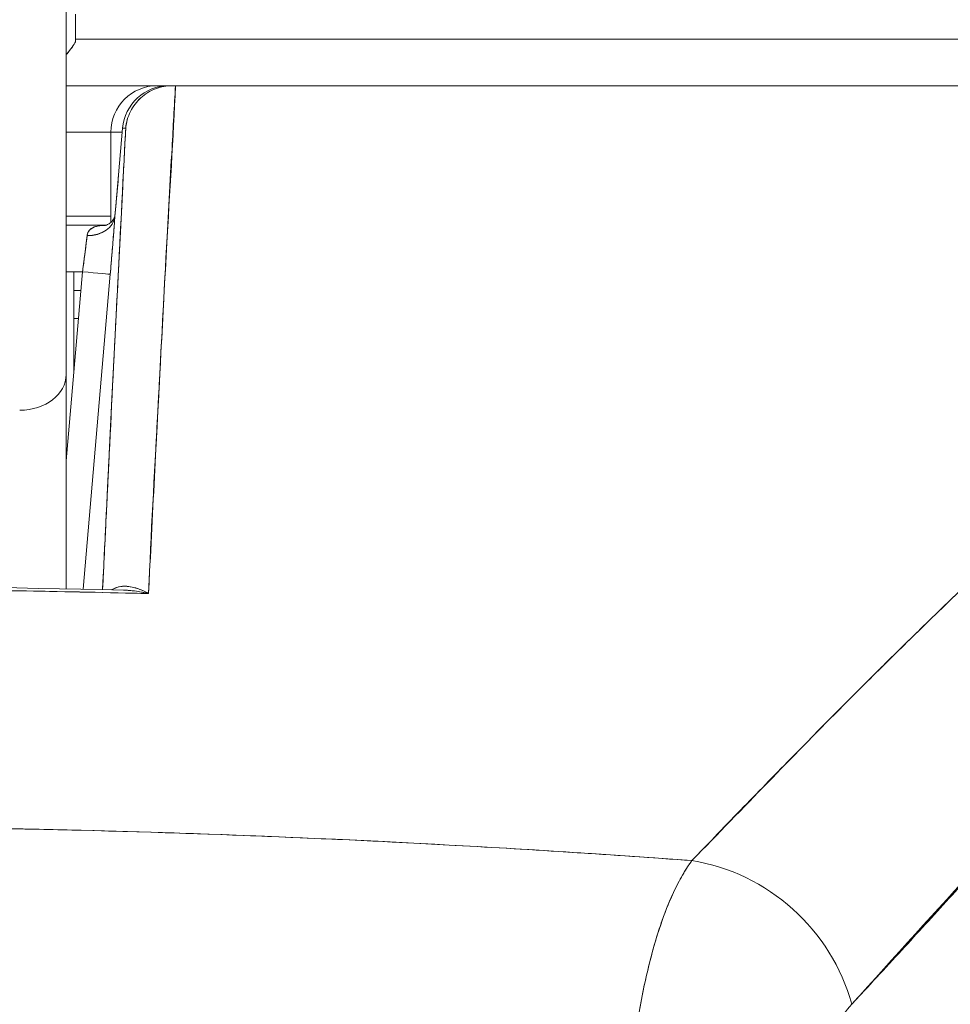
# Model space of a CAD drawing. Header units: inches. Extents: x 10 to 331, y 10 to 212.
# Tile 20 of 145: x 58.854 to 59.248, y 51.037 to 51.454. Entities that reach past the tile are written whole.
import ezdxf

# ---------------------------------------------------------------- set-up
doc = ezdxf.new("R2010")
doc.units = ezdxf.units.IN
doc.header["$LTSCALE"] = 20
doc.header["$MEASUREMENT"] = 0
doc.layers.add('Visible (ANSI)', color=7, linetype='Continuous', lineweight=5)

msp = doc.modelspace()

# ---------------------------------------------------------------- linework, layer by layer
at = {"layer": 'Visible (ANSI)'}
for p, q in [((58.87385, 51.30345), (58.87385, 51.47331)), ((58.87778, 51.44533), (58.87778, 51.44533)), ((58.87778, 51.44533), (58.87778, 51.44463)), ((58.91241, 51.42565), (58.87385, 51.42565)), ((58.9173, 51.42565), (58.91241, 51.42565)), ((58.9173, 51.42565), (58.91845, 51.42565)), ((58.91869, 51.42565), (58.9173, 51.42565)), ((58.91869, 51.42565), (58.92005, 51.42565)), ((58.92007, 51.42565), (59.58626, 51.42565)), ((58.89273, 51.40596), (58.87385, 51.40596)), ((58.89754, 51.40596), (58.89273, 51.40596)), ((58.89273, 51.40596), (58.89273, 51.36782)), ((58.896, 51.38797), (58.89769, 51.40765)), ((58.89769, 51.40765), (58.896, 51.38797)), ((58.896, 51.38796), (58.89769, 51.40765)), ((58.89769, 51.40765), (58.89903, 51.40765)), ((58.89903, 51.40765), (58.89769, 51.40765)), ((58.91911, 51.40596), (58.91897, 51.40596)), ((58.91911, 51.40596), (58.91897, 51.40596)), ((58.91799, 51.38628), (58.91788, 51.38628)), ((58.91788, 51.38628), (58.91799, 51.38628)), ((58.89273, 51.37053), (58.87385, 51.37053)), ((58.89061, 51.36659), (58.87385, 51.36659)), ((58.87385, 51.36659), (58.89061, 51.36659)), ((58.88227, 51.35872), (58.88227, 51.35872)), ((58.91638, 51.35872), (58.91638, 51.35872)), ((58.88073, 51.34691), (58.87385, 51.34691)), ((58.87385, 51.267), (58.88073, 51.34691)), ((58.87712, 51.30497), (58.87712, 51.34691)), ((58.881, 51.21267), (58.89248, 51.34589)), ((58.89248, 51.34589), (58.881, 51.21267)), ((58.87712, 51.33903), (58.88005, 51.33903)), ((58.89189, 51.33903), (58.89189, 51.33903)), ((58.87904, 51.32722), (58.87712, 51.32722)), ((58.89087, 51.32722), (58.89087, 51.32722)), ((58.87385, 51.21282), (58.87385, 51.30345)), ((58.87385, 51.30345), (58.87385, 51.21282)), ((58.88748, 51.28785), (58.88748, 51.28785)), ((58.88579, 51.26817), (58.88578, 51.26817)), ((58.95175, 51.10841), (58.95175, 51.10841)), ((58.95175, 51.10841), (58.95175, 51.10841)), ((58.96528, 51.10787), (58.96528, 51.10787)), ((58.96528, 51.10787), (58.96528, 51.10787)), ((58.97803, 51.10733), (58.97803, 51.10732)), ((58.97803, 51.10732), (58.97803, 51.10733)), ((59.03062, 51.10476), (59.03062, 51.10476)), ((59.03062, 51.10476), (59.03062, 51.10476)), ((59.03065, 51.10476), (59.03065, 51.10475)), ((59.03065, 51.10475), (59.03065, 51.10476)), ((59.04083, 51.1042), (59.04083, 51.1042))]:
    msp.add_line(p, q, dxfattribs=at)
msp.add_arc((58.91241, 51.40596), 0.01969, 90, 180, dxfattribs=at)
for centre, major_axis, ratio, start_param, end_param in [((58.91388, 51.45714), (0, -0.01181), 0.000027, 6.282464, 6.283185), ((58.9173, 51.40596), (0.00169, 0.01961), 0.999905, 0.085937, 1.570796), ((58.9173, 51.40596), (0, 0.01969), 0.999903, 0, 1.484859), ((58.91241, 51.40596), (0, 0.01969), 0.241189, 6.081845, 6.283185), ((58.91241, 51.40596), (0, 0.01969), 0.241189, 6.081845, 6.283185), ((58.9173, 51.40596), (0, 0.01969), 0.200181, 0, 0.013526), ((58.91935, 51.42565), (0.00655, 0), 0.000551, 4.61158, 4.823128), ((58.91561, 51.38628), (-0.01961, 0.00169), 0.017298, 6.269296, 6.283182), ((58.91561, 51.38628), (-0.01961, 0.00169), 0.017392, 6.269317, 6.283203), ((58.88267, 51.37143), (0.01178, -0.00081), 0.777989, 4.766775, 6.260859), ((58.88267, 51.37144), (0.01178, -0.00081), 0.778035, 4.766804, 6.258505), ((58.88027, 51.34688), (0.00272, 0.01971), 0.022607, 4.716661, 5.608353), ((58.88072, 51.34691), (0.01177, -0.00101), 0.000109, 0.013863, 1.569527), ((58.88072, 51.34691), (0.01177, -0.00101), 0.000109, 0.013866, 1.569527), ((58.85416, 51.30345), (0.01969, 0), 0.765674, 4.712389, 6.283185), ((58.85416, 51.30345), (0.01969, 0), 0.765674, 4.712389, 6.283185), ((58.97052, 51.10758), (-0.01968, 0.00007), 0.939169, 6.239618, 6.239818), ((59.13299, 51.02343), (0.05766, -0.05362), 0.918772, 0.973869, 2.204782), ((59.13299, 51.02343), (-0.05766, 0.05362), 0.918775, 4.115457, 5.346373)]:
    msp.add_ellipse(centre, major_axis=major_axis, ratio=ratio, start_param=start_param, end_param=end_param, dxfattribs=at)
for points, knots in [([(58.87385, 51.30345), (58.87385, 51.31324), (58.87385, 51.32379), (58.87385, 51.33518), (58.87385, 51.34658), (58.87385, 51.35882), (58.87385, 51.37166), (58.87385, 51.38451), (58.87385, 51.39796), (58.87385, 51.41191), (58.87385, 51.42586), (58.87385, 51.44031), (58.87385, 51.45494), (58.87385, 51.46103), (58.87385, 51.46715), (58.87385, 51.47331)], [0, 0, 0, 0, 0.2, 0.2, 0.2, 0.4, 0.4, 0.4, 0.6, 0.6, 0.6, 0.8, 0.8, 0.8, 0.8833333, 0.8833333, 0.8833333, 0.8833333]), ([(58.87778, 51.45594), (58.87778, 51.45396), (58.87778, 51.45224), (58.87778, 51.45064), (58.87778, 51.44905), (58.87778, 51.44758), (58.87778, 51.44665), (58.87778, 51.44572), (58.87778, 51.44533), (58.87778, 51.44533)], [0, 0, 0, 0, 0.333333, 0.333333, 0.333333, 0.666667, 0.666667, 0.666667, 1, 1, 1, 1]), ([(58.87778, 51.44533), (58.87778, 51.44533), (58.87778, 51.44581), (58.87778, 51.44673), (58.87778, 51.44764), (58.87778, 51.44895), (58.87778, 51.45057), (58.87778, 51.45218), (58.87778, 51.45411), (58.87778, 51.45594)], [0, 0, 0, 0, 0.333333, 0.333333, 0.333333, 0.666667, 0.666667, 0.666667, 1, 1, 1, 1]), ([(58.87778, 51.44463), (58.87776, 51.44418), (58.87744, 51.44352), (58.87682, 51.4426), (58.8762, 51.44169), (58.87527, 51.44051), (58.87417, 51.43914), (58.87407, 51.43901), (58.87396, 51.43887), (58.87385, 51.43874)], [0, 0, 0, 0, 0.25, 0.25, 0.25, 0.5, 0.5, 0.5, 0.5242326, 0.5242326, 0.5242326, 0.5242326]), ([(58.87385, 51.43874), (58.87396, 51.43888), (58.87408, 51.43902), (58.87419, 51.43916), (58.87529, 51.44053), (58.87621, 51.4417), (58.87683, 51.44262), (58.87745, 51.44354), (58.87778, 51.4442), (58.87778, 51.44463)], [0.4744821, 0.4744821, 0.4744821, 0.4744821, 0.5, 0.5, 0.5, 0.75, 0.75, 0.75, 1, 1, 1, 1]), ([(58.87778, 51.44533), (58.92116, 51.44533), (58.96252, 51.44533), (59.00061, 51.44533), (59.0387, 51.44533), (59.07352, 51.44533), (59.10885, 51.44533), (59.14418, 51.44533), (59.18002, 51.44533), (59.21705, 51.44533), (59.25408, 51.44533), (59.29231, 51.44533), (59.3269, 51.44533), (59.36149, 51.44533), (59.39245, 51.44533), (59.42081, 51.44533), (59.44918, 51.44533), (59.47495, 51.44533), (59.49747, 51.44533), (59.51999, 51.44533), (59.53926, 51.44533), (59.5549, 51.44533), (59.57053, 51.44533), (59.58254, 51.44533), (59.59067, 51.44533), (59.59879, 51.44533), (59.60303, 51.44533), (59.60347, 51.44533)], [0, 0, 0, 0, 0.111111, 0.111111, 0.111111, 0.222222, 0.222222, 0.222222, 0.333333, 0.333333, 0.333333, 0.444444, 0.444444, 0.444444, 0.555556, 0.555556, 0.555556, 0.666667, 0.666667, 0.666667, 0.777778, 0.777778, 0.777778, 0.888889, 0.888889, 0.888889, 1, 1, 1, 1]), ([(59.60347, 51.44533), (59.60339, 51.44533), (59.6031, 51.44533), (59.6026, 51.44533), (59.60208, 51.44533), (59.60133, 51.44533), (59.60035, 51.44533), (59.5994, 51.44533), (59.59822, 51.44533), (59.59683, 51.44533), (59.59547, 51.44533), (59.59391, 51.44533), (59.59214, 51.44533), (59.59039, 51.44533), (59.58845, 51.44533), (59.58631, 51.44533), (59.58418, 51.44533), (59.58186, 51.44533), (59.57934, 51.44533), (59.57664, 51.44533), (59.57372, 51.44533), (59.57057, 51.44533), (59.56708, 51.44533), (59.56333, 51.44533), (59.5593, 51.44533), (59.55574, 51.44533), (59.55197, 51.44533), (59.54799, 51.44533), (59.54729, 51.44533), (59.54658, 51.44533), (59.54586, 51.44533), (59.54094, 51.44533), (59.53571, 51.44533), (59.53018, 51.44533), (59.52451, 51.44533), (59.51852, 51.44533), (59.51223, 51.44533), (59.50579, 51.44533), (59.49904, 51.44533), (59.49197, 51.44533), (59.48477, 51.44533), (59.47725, 51.44533), (59.46942, 51.44533), (59.46149, 51.44533), (59.45323, 51.44533), (59.44466, 51.44533), (59.43659, 51.44533), (59.42824, 51.44533), (59.41962, 51.44533), (59.41192, 51.44533), (59.40402, 51.44533), (59.3959, 51.44533), (59.39485, 51.44533), (59.39379, 51.44533), (59.39273, 51.44533), (59.38633, 51.44533), (59.3798, 51.44533), (59.37316, 51.44533), (59.36584, 51.44533), (59.35838, 51.44533), (59.35078, 51.44533), (59.34331, 51.44533), (59.33572, 51.44533), (59.32799, 51.44533), (59.32022, 51.44533), (59.31233, 51.44533), (59.30432, 51.44533), (59.29743, 51.44533), (59.29046, 51.44533), (59.28342, 51.44533), (59.28213, 51.44533), (59.28084, 51.44533), (59.27954, 51.44533), (59.27093, 51.44533), (59.26222, 51.44533), (59.25339, 51.44533), (59.24437, 51.44533), (59.23523, 51.44533), (59.22597, 51.44533), (59.21758, 51.44533), (59.20908, 51.44533), (59.20049, 51.44533), (59.19287, 51.44533), (59.18517, 51.44533), (59.1774, 51.44533), (59.17127, 51.44533), (59.16509, 51.44533), (59.15887, 51.44533), (59.15811, 51.44533), (59.15734, 51.44533), (59.15657, 51.44533), (59.15038, 51.44533), (59.14416, 51.44533), (59.13789, 51.44533), (59.13235, 51.44533), (59.12678, 51.44533), (59.12119, 51.44533), (59.11617, 51.44533), (59.11113, 51.44533), (59.10607, 51.44533), (59.10136, 51.44533), (59.09663, 51.44533), (59.09188, 51.44533), (59.08726, 51.44533), (59.08262, 51.44533), (59.07796, 51.44533), (59.07323, 51.44533), (59.06848, 51.44533), (59.06371, 51.44533), (59.0587, 51.44533), (59.05367, 51.44533), (59.04863, 51.44533), (59.04321, 51.44533), (59.03777, 51.44533), (59.03232, 51.44533), (59.02687, 51.44533), (59.0214, 51.44533), (59.01591, 51.44533), (59.01103, 51.44533), (59.00614, 51.44533), (59.00123, 51.44533), (58.99674, 51.44533), (58.99225, 51.44533), (58.98774, 51.44533), (58.98359, 51.44533), (58.97943, 51.44533), (58.97526, 51.44533), (58.97144, 51.44533), (58.96761, 51.44533), (58.96378, 51.44533), (58.96026, 51.44533), (58.95673, 51.44533), (58.95319, 51.44533), (58.94993, 51.44533), (58.94667, 51.44533), (58.9434, 51.44533), (58.94038, 51.44533), (58.93735, 51.44533), (58.93432, 51.44533), (58.9315, 51.44533), (58.92867, 51.44533), (58.92585, 51.44533), (58.9232, 51.44533), (58.92055, 51.44533), (58.9179, 51.44533), (58.9154, 51.44533), (58.91289, 51.44533), (58.91039, 51.44533), (58.90801, 51.44533), (58.90563, 51.44533), (58.90325, 51.44533), (58.90279, 51.44533), (58.90233, 51.44533), (58.90187, 51.44533), (58.90009, 51.44533), (58.8983, 51.44533), (58.89651, 51.44533), (58.89441, 51.44533), (58.89231, 51.44533), (58.8902, 51.44533), (58.88826, 51.44533), (58.88632, 51.44533), (58.88437, 51.44533), (58.8826, 51.44533), (58.88084, 51.44533), (58.87907, 51.44533), (58.87864, 51.44533), (58.87821, 51.44533), (58.87778, 51.44533)], [0, 0, 0, 0, 0.02671, 0.02671, 0.02671, 0.055012, 0.055012, 0.055012, 0.082678, 0.082678, 0.082678, 0.109693, 0.109693, 0.109693, 0.136225, 0.136225, 0.136225, 0.162579, 0.162579, 0.162579, 0.190891, 0.190891, 0.190891, 0.222246, 0.222246, 0.222246, 0.25, 0.25, 0.25, 0.254926, 0.254926, 0.254926, 0.288647, 0.288647, 0.288647, 0.323265, 0.323265, 0.323265, 0.358639, 0.358639, 0.358639, 0.39463, 0.39463, 0.39463, 0.431063, 0.431063, 0.431063, 0.465388, 0.465388, 0.465388, 0.496022, 0.496022, 0.496022, 0.5, 0.5, 0.5, 0.524005, 0.524005, 0.524005, 0.550441, 0.550441, 0.550441, 0.576407, 0.576407, 0.576407, 0.602532, 0.602532, 0.602532, 0.625, 0.625, 0.625, 0.629124, 0.629124, 0.629124, 0.65647, 0.65647, 0.65647, 0.684425, 0.684425, 0.684425, 0.709779, 0.709779, 0.709779, 0.732265, 0.732265, 0.732265, 0.75, 0.75, 0.75, 0.75219, 0.75219, 0.75219, 0.769805, 0.769805, 0.769805, 0.785374, 0.785374, 0.785374, 0.799333, 0.799333, 0.799333, 0.812307, 0.812307, 0.812307, 0.824938, 0.824938, 0.824938, 0.837775, 0.837775, 0.837775, 0.851247, 0.851247, 0.851247, 0.865715, 0.865715, 0.865715, 0.880184, 0.880184, 0.880184, 0.893062, 0.893062, 0.893062, 0.904853, 0.904853, 0.904853, 0.915727, 0.915727, 0.915727, 0.925708, 0.925708, 0.925708, 0.934894, 0.934894, 0.934894, 0.943373, 0.943373, 0.943373, 0.951232, 0.951232, 0.951232, 0.958552, 0.958552, 0.958552, 0.965414, 0.965414, 0.965414, 0.971897, 0.971897, 0.971897, 0.978051, 0.978051, 0.978051, 0.97924, 0.97924, 0.97924, 0.983862, 0.983862, 0.983862, 0.989299, 0.989299, 0.989299, 0.994323, 0.994323, 0.994323, 0.998892, 0.998892, 0.998892, 1, 1, 1, 1]), ([(58.87778, 51.44533), (58.87779, 51.44533), (58.87779, 51.44531), (58.87778, 51.44525), (58.87778, 51.4452), (58.87778, 51.44512), (58.87778, 51.44502), (58.87778, 51.44491), (58.87778, 51.44478), (58.87778, 51.44463)], [0, 0, 0, 0, 0.333333, 0.333333, 0.333333, 0.666667, 0.666667, 0.666667, 1, 1, 1, 1]), ([(58.89903, 51.40765), (58.89924, 51.41006), (58.89992, 51.41251), (58.90103, 51.41472), (58.90214, 51.41693), (58.90364, 51.41891), (58.90545, 51.42054), (58.90725, 51.42218), (58.90935, 51.42346), (58.91162, 51.42434), (58.91389, 51.42521), (58.91635, 51.42564), (58.91869, 51.42565)], [0, 0, 0, 0, 0.25, 0.25, 0.25, 0.5, 0.5, 0.5, 0.75, 0.75, 0.75, 1, 1, 1, 1]), ([(58.91869, 51.42565), (58.91628, 51.42565), (58.91387, 51.4252), (58.91161, 51.42433), (58.90934, 51.42346), (58.90724, 51.42216), (58.90543, 51.42052), (58.90362, 51.41888), (58.90212, 51.4169), (58.90103, 51.41471), (58.89993, 51.41252), (58.89925, 51.41011), (58.89903, 51.40765)], [0, 0, 0, 0, 0.25, 0.25, 0.25, 0.5, 0.5, 0.5, 0.75, 0.75, 0.75, 1, 1, 1, 1]), ([(58.92007, 51.42565), (58.91958, 51.41687), (58.91909, 51.40813), (58.91861, 51.39942), (58.91781, 51.38499), (58.91702, 51.37066), (58.91625, 51.35644), (58.91541, 51.34081), (58.91458, 51.32532), (58.91377, 51.30997), (58.91288, 51.29314), (58.91201, 51.27648), (58.91116, 51.26001), (58.91031, 51.24343), (58.90948, 51.22703), (58.90867, 51.21082)], [0, 0, 0, 0, 0.117776, 0.117776, 0.117776, 0.3131, 0.3131, 0.3131, 0.52777, 0.52777, 0.52777, 0.763163, 0.763163, 0.763163, 1, 1, 1, 1]), ([(58.92007, 51.42565), (58.9191, 51.40348), (58.91762, 51.38066), (58.9163, 51.35728), (58.91497, 51.3339), (58.9138, 51.30996), (58.91248, 51.28553), (58.91116, 51.26109), (58.9097, 51.23615), (58.90867, 51.21082)], [0, 0, 0, 0, 0.333333, 0.333333, 0.333333, 0.666667, 0.666667, 0.666667, 1, 1, 1, 1]), ([(59.58626, 51.42565), (59.56645, 51.42565), (59.54333, 51.42565), (59.5167, 51.42565), (59.49008, 51.42565), (59.45996, 51.42565), (59.42689, 51.42565), (59.39381, 51.42565), (59.35778, 51.42565), (59.31925, 51.42565), (59.28072, 51.42565), (59.23969, 51.42565), (59.19665, 51.42565), (59.1536, 51.42565), (59.10853, 51.42565), (59.06233, 51.42565), (59.01614, 51.42565), (58.96882, 51.42565), (58.92007, 51.42565)], [0, 0, 0, 0, 0.1666667, 0.1666667, 0.1666667, 0.3333333, 0.3333333, 0.3333333, 0.5, 0.5, 0.5, 0.6666667, 0.6666667, 0.6666667, 0.8333333, 0.8333333, 0.8333333, 0.9999707, 0.9999707, 0.9999707, 0.9999707]), ([(59.13853, 51.09787), (59.16052, 51.12048), (59.18112, 51.14185), (59.2008, 51.16172), (59.22049, 51.18159), (59.23927, 51.19995), (59.25711, 51.21693), (59.27496, 51.23391), (59.29187, 51.24951), (59.30809, 51.26388), (59.32431, 51.27826), (59.33983, 51.29142), (59.35482, 51.3035), (59.3698, 51.31558), (59.38425, 51.32659), (59.39832, 51.33662), (59.41239, 51.34665), (59.42608, 51.3557), (59.43953, 51.36385), (59.45298, 51.372), (59.46619, 51.37924), (59.4793, 51.38561), (59.49241, 51.39198), (59.50542, 51.39748), (59.51853, 51.40208), (59.53164, 51.40668), (59.54484, 51.41038), (59.55819, 51.41318)], [0, 0, 0, 0, 0.111111, 0.111111, 0.111111, 0.222222, 0.222222, 0.222222, 0.333333, 0.333333, 0.333333, 0.444444, 0.444444, 0.444444, 0.555556, 0.555556, 0.555556, 0.666667, 0.666667, 0.666667, 0.777778, 0.777778, 0.777778, 0.888889, 0.888889, 0.888889, 1, 1, 1, 1]), ([(59.13853, 51.09787), (59.14587, 51.10551), (59.15317, 51.11308), (59.16044, 51.12059), (59.16747, 51.12784), (59.17448, 51.13502), (59.18146, 51.14213), (59.18823, 51.14903), (59.19498, 51.15586), (59.2017, 51.16261), (59.20824, 51.16918), (59.21475, 51.17567), (59.22123, 51.18208), (59.22755, 51.18832), (59.23384, 51.19449), (59.24011, 51.20058), (59.24392, 51.20427), (59.24772, 51.20794), (59.25151, 51.21157), (59.2538, 51.21378), (59.2561, 51.21597), (59.25839, 51.21815), (59.26432, 51.22379), (59.27023, 51.22935), (59.27612, 51.23483), (59.28188, 51.24019), (59.28762, 51.24547), (59.29334, 51.25067), (59.29896, 51.25576), (59.30455, 51.26076), (59.31012, 51.26568), (59.31559, 51.27051), (59.32104, 51.27526), (59.32647, 51.27991), (59.33181, 51.28449), (59.33714, 51.28898), (59.34244, 51.29338), (59.34767, 51.29772), (59.35288, 51.30197), (59.35808, 51.30612), (59.35858, 51.30652), (59.35908, 51.30692), (59.35958, 51.30732), (59.3642, 51.311), (59.36881, 51.31461), (59.3734, 51.31814), (59.37844, 51.32201), (59.38346, 51.32579), (59.38846, 51.32946), (59.39341, 51.33311), (59.39835, 51.33666), (59.40327, 51.3401), (59.40815, 51.34353), (59.41302, 51.34685), (59.41787, 51.35007), (59.42269, 51.35328), (59.4275, 51.35638), (59.43229, 51.35938), (59.43706, 51.36237), (59.44182, 51.36526), (59.44655, 51.36803), (59.45128, 51.37081), (59.456, 51.37347), (59.46069, 51.37603), (59.46114, 51.37627), (59.46158, 51.37651), (59.46203, 51.37675), (59.46628, 51.37905), (59.47051, 51.38125), (59.47473, 51.38336), (59.4794, 51.38571), (59.48405, 51.38793), (59.48868, 51.39004), (59.49334, 51.39216), (59.49797, 51.39417), (59.50259, 51.39605), (59.50724, 51.39795), (59.51186, 51.39973), (59.51647, 51.40138), (59.52112, 51.40305), (59.52575, 51.4046), (59.53035, 51.40602), (59.53501, 51.40746), (59.53964, 51.40877), (59.54425, 51.40995), (59.54893, 51.41116), (59.55357, 51.41223), (59.55819, 51.41318)], [0, 0, 0, 0, 0.047674, 0.047674, 0.047674, 0.093754, 0.093754, 0.093754, 0.138483, 0.138483, 0.138483, 0.181962, 0.181962, 0.181962, 0.224293, 0.224293, 0.224293, 0.25, 0.25, 0.25, 0.265575, 0.265575, 0.265575, 0.305906, 0.305906, 0.305906, 0.345378, 0.345378, 0.345378, 0.384081, 0.384081, 0.384081, 0.422102, 0.422102, 0.422102, 0.459526, 0.459526, 0.459526, 0.496435, 0.496435, 0.496435, 0.5, 0.5, 0.5, 0.53291, 0.53291, 0.53291, 0.569025, 0.569025, 0.569025, 0.604849, 0.604849, 0.604849, 0.640453, 0.640453, 0.640453, 0.675905, 0.675905, 0.675905, 0.711275, 0.711275, 0.711275, 0.746632, 0.746632, 0.746632, 0.75, 0.75, 0.75, 0.782043, 0.782043, 0.782043, 0.817582, 0.817582, 0.817582, 0.853329, 0.853329, 0.853329, 0.889364, 0.889364, 0.889364, 0.925766, 0.925766, 0.925766, 0.962618, 0.962618, 0.962618, 1, 1, 1, 1]), ([(58.89903, 51.40765), (58.89777, 51.38341), (58.89657, 51.35979), (58.8954, 51.33686), (58.89424, 51.31392), (58.89313, 51.29166), (58.89205, 51.26995), (58.89108, 51.25034), (58.89014, 51.23118), (58.88923, 51.21249)], [0, 0, 0, 0, 0.3333333, 0.3333333, 0.3333333, 0.6666667, 0.6666667, 0.6666667, 0.9674979, 0.9674979, 0.9674979, 0.9674979]), ([(58.88923, 51.21249), (58.88972, 51.22262), (58.89023, 51.23289), (58.89074, 51.24329), (58.89117, 51.25209), (58.89161, 51.26099), (58.89205, 51.26997), (58.89243, 51.27769), (58.89282, 51.28546), (58.89321, 51.29331), (58.89393, 51.30758), (58.89466, 51.32208), (58.8954, 51.33687), (58.89545, 51.33786), (58.89551, 51.33885), (58.89556, 51.33984), (58.89627, 51.35393), (58.897, 51.36828), (58.89775, 51.38288), (58.89817, 51.39106), (58.8986, 51.39932), (58.89903, 51.40765)], [0.0324655, 0.0324655, 0.0324655, 0.0324655, 0.1953961, 0.1953961, 0.1953961, 0.3333333, 0.3333333, 0.3333333, 0.4516864, 0.4516864, 0.4516864, 0.6666667, 0.6666667, 0.6666667, 0.6810487, 0.6810487, 0.6810487, 0.8854158, 0.8854158, 0.8854158, 1, 1, 1, 1]), ([(58.89754, 51.40595), (58.89603, 51.40595), (58.89482, 51.40599), (58.894, 51.40597), (58.89316, 51.40596), (58.89273, 51.40589), (58.89273, 51.40596)], [0.6061042, 0.6061042, 0.6061042, 0.6061042, 0.8, 0.8, 0.8, 0.9992892, 0.9992892, 0.9992892, 0.9992892]), ([(58.896, 51.38797), (58.89583, 51.38594), (58.89565, 51.38392), (58.89547, 51.38191), (58.8954, 51.38109), (58.89533, 51.38028), (58.89526, 51.37947), (58.89515, 51.3783), (58.89505, 51.37715), (58.89495, 51.37601), (58.89477, 51.37409), (58.8946, 51.37222), (58.89443, 51.37042)], [0, 0, 0, 0, 0.3333333, 0.3333333, 0.3333333, 0.4699459, 0.4699459, 0.4699459, 0.6666667, 0.6666667, 0.6666667, 0.9999209, 0.9999209, 0.9999209, 0.9999209]), ([(58.89443, 51.37042), (58.89461, 51.37228), (58.89478, 51.37417), (58.89495, 51.37609), (58.89513, 51.378), (58.8953, 51.37995), (58.89547, 51.38193), (58.89565, 51.3839), (58.89582, 51.38592), (58.896, 51.38797)], [0, 0, 0, 0, 0.333333, 0.333333, 0.333333, 0.666667, 0.666667, 0.666667, 1, 1, 1, 1]), ([(58.89445, 51.37066), (58.89479, 51.37431), (58.89515, 51.37831), (58.89567, 51.3842), (58.89584, 51.38609), (58.896, 51.38796)], [0, 0, 0, 0, 0.03110654, 0.03110654, 0.04546175, 0.04546175, 0.04546175, 0.04546175]), ([(59.20615, 51.0371), (59.24243, 51.07729), (59.27728, 51.11533), (59.31047, 51.15193), (59.34366, 51.18853), (59.3752, 51.2237), (59.40572, 51.25529), (59.43624, 51.28689), (59.46573, 51.31491), (59.49447, 51.33727), (59.52322, 51.35962), (59.55123, 51.37632), (59.57839, 51.38804)], [0, 0, 0, 0, 0.25, 0.25, 0.25, 0.5, 0.5, 0.5, 0.75, 0.75, 0.75, 1, 1, 1, 1]), ([(59.57839, 51.38804), (59.57438, 51.38639), (59.57039, 51.38464), (59.56642, 51.38278), (59.56242, 51.38091), (59.55845, 51.37893), (59.5545, 51.37686), (59.55051, 51.37476), (59.54655, 51.37257), (59.54261, 51.37028), (59.53862, 51.36797), (59.53467, 51.36556), (59.53073, 51.36307), (59.52675, 51.36054), (59.52278, 51.35792), (59.51884, 51.35522), (59.51485, 51.35248), (59.51088, 51.34965), (59.50693, 51.34674), (59.50292, 51.34379), (59.49892, 51.34075), (59.49495, 51.33764), (59.49091, 51.33448), (59.48689, 51.33124), (59.48289, 51.32793), (59.47882, 51.32456), (59.47476, 51.32111), (59.47072, 51.3176), (59.46659, 51.31402), (59.46249, 51.31037), (59.45839, 51.30665), (59.45421, 51.30286), (59.45005, 51.299), (59.44589, 51.29508), (59.44164, 51.29108), (59.4374, 51.28701), (59.43318, 51.28289), (59.42884, 51.27866), (59.42452, 51.27438), (59.42021, 51.27005), (59.41578, 51.2656), (59.41136, 51.2611), (59.40695, 51.25657), (59.40241, 51.25189), (59.39788, 51.24717), (59.39335, 51.24241), (59.39119, 51.24014), (59.38903, 51.23785), (59.38687, 51.23556), (59.38437, 51.23291), (59.38187, 51.23025), (59.37938, 51.22758), (59.37457, 51.22244), (59.36978, 51.21726), (59.36498, 51.21205), (59.36002, 51.20666), (59.35506, 51.20125), (59.35011, 51.19581), (59.34497, 51.19017), (59.33983, 51.1845), (59.3347, 51.17882), (59.32936, 51.17292), (59.32403, 51.167), (59.3187, 51.16108), (59.31315, 51.1549), (59.30759, 51.14872), (59.30204, 51.14254), (59.29625, 51.13609), (59.29046, 51.12964), (59.28466, 51.12319), (59.2786, 51.11646), (59.27254, 51.10972), (59.26647, 51.10301), (59.26012, 51.09597), (59.25376, 51.08895), (59.2474, 51.08195), (59.24072, 51.07461), (59.23403, 51.0673), (59.22734, 51.06001), (59.22029, 51.05234), (59.21322, 51.04471), (59.20615, 51.0371)], [0, 0, 0, 0, 0.029086, 0.029086, 0.029086, 0.058387, 0.058387, 0.058387, 0.087935, 0.087935, 0.087935, 0.117777, 0.117777, 0.117777, 0.147957, 0.147957, 0.147957, 0.178529, 0.178529, 0.178529, 0.20955, 0.20955, 0.20955, 0.24108, 0.24108, 0.24108, 0.273185, 0.273185, 0.273185, 0.305936, 0.305936, 0.305936, 0.339407, 0.339407, 0.339407, 0.37368, 0.37368, 0.37368, 0.408841, 0.408841, 0.408841, 0.44498, 0.44498, 0.44498, 0.482193, 0.482193, 0.482193, 0.5, 0.5, 0.5, 0.520588, 0.520588, 0.520588, 0.560289, 0.560289, 0.560289, 0.60142, 0.60142, 0.60142, 0.644109, 0.644109, 0.644109, 0.688496, 0.688496, 0.688496, 0.734731, 0.734731, 0.734731, 0.782977, 0.782977, 0.782977, 0.833414, 0.833414, 0.833414, 0.886232, 0.886232, 0.886232, 0.941632, 0.941632, 0.941632, 1, 1, 1, 1]), ([(58.89059, 51.36659), (58.88908, 51.36657), (58.88777, 51.36644), (58.88666, 51.36615), (58.88546, 51.36585), (58.88448, 51.36536), (58.88381, 51.3647), (58.88314, 51.36404), (58.88277, 51.36322), (58.88268, 51.36224)], [0.0256948, 0.0256948, 0.0256948, 0.0256948, 0.3333333, 0.3333333, 0.3333333, 0.6666667, 0.6666667, 0.6666667, 1, 1, 1, 1]), ([(58.8906, 51.36659), (58.89005, 51.36658), (58.88951, 51.36656), (58.88898, 51.36652), (58.88832, 51.36646), (58.88769, 51.36638), (58.88709, 51.36625), (58.8865, 51.36613), (58.88595, 51.36597), (58.88545, 51.36576), (58.88496, 51.36555), (58.88452, 51.3653), (58.88415, 51.36501), (58.88378, 51.36471), (58.88348, 51.36437), (58.88324, 51.36398), (58.88301, 51.36359), (58.88284, 51.36316), (58.88275, 51.36269), (58.88272, 51.36254), (58.88269, 51.36239), (58.88268, 51.36224)], [0.028988, 0.028988, 0.028988, 0.028988, 0.1552338, 0.1552338, 0.1552338, 0.3146654, 0.3146654, 0.3146654, 0.4746099, 0.4746099, 0.4746099, 0.6335713, 0.6335713, 0.6335713, 0.7920602, 0.7920602, 0.7920602, 0.9509153, 0.9509153, 0.9509153, 1, 1, 1, 1]), ([(58.8905, 51.36657), (58.8905, 51.36657), (58.89052, 51.36657), (58.89066, 51.3666), (58.89096, 51.36668), (58.89173, 51.36706), (58.89222, 51.36736), (58.8933, 51.36832), (58.89386, 51.3691), (58.89428, 51.37001), (58.89436, 51.37026), (58.89443, 51.37053), (58.89445, 51.37061), (58.89445, 51.37064)], [0.008331, 0.008331, 0.008331, 0.008331, 0.01094405, 0.01094405, 0.01931318, 0.01931318, 0.02798072, 0.02798072, 0.04073156, 0.04073156, 0.04648485, 0.04648485, 0.05017927, 0.05017927, 0.05017927, 0.05017927]), ([(58.89248, 51.34589), (58.89256, 51.34678), (58.89264, 51.34766), (58.89271, 51.34854), (58.8929, 51.35078), (58.89309, 51.353), (58.89326, 51.35515), (58.89343, 51.35717), (58.89358, 51.35914), (58.89373, 51.361), (58.8938, 51.36188), (58.89387, 51.36274), (58.89393, 51.36357), (58.89398, 51.36425), (58.89403, 51.36491), (58.89408, 51.36555), (58.89418, 51.36682), (58.89426, 51.36801), (58.89434, 51.36911), (58.89437, 51.36956), (58.8944, 51.37), (58.89443, 51.37042)], [0, 0, 0, 0, 0.094135, 0.094135, 0.094135, 0.333333, 0.333333, 0.333333, 0.559454, 0.559454, 0.559454, 0.666667, 0.666667, 0.666667, 0.754599, 0.754599, 0.754599, 0.928219, 0.928219, 0.928219, 1, 1, 1, 1]), ([(58.89248, 51.34589), (58.89276, 51.34909), (58.89301, 51.35214), (58.89326, 51.35511), (58.8935, 51.35809), (58.89373, 51.36099), (58.89393, 51.36357), (58.89413, 51.36615), (58.89429, 51.3684), (58.89443, 51.37042)], [0, 0, 0, 0, 0.333333, 0.333333, 0.333333, 0.666667, 0.666667, 0.666667, 1, 1, 1, 1]), ([(58.88268, 51.36224), (58.88254, 51.36102), (58.88237, 51.35957), (58.88218, 51.35796), (58.88198, 51.35634), (58.88175, 51.35456), (58.88151, 51.3527), (58.88127, 51.35083), (58.88101, 51.34887), (58.88073, 51.34691)], [0, 0, 0, 0, 0.333333, 0.333333, 0.333333, 0.666667, 0.666667, 0.666667, 1, 1, 1, 1]), ([(58.90867, 51.21082), (58.87426, 51.2117), (58.83994, 51.21228), (58.80553, 51.21258), (58.77112, 51.21287), (58.73663, 51.21287), (58.70223, 51.21258), (58.66782, 51.21228), (58.63351, 51.2117), (58.59912, 51.21082)], [0, 0, 0, 0, 0.333333, 0.333333, 0.333333, 0.666667, 0.666667, 0.666667, 1, 1, 1, 1]), ([(58.90867, 51.21082), (58.85683, 51.21215), (58.80493, 51.21282), (58.75304, 51.21281), (58.70172, 51.2128), (58.65039, 51.21213), (58.59912, 51.21082)], [0, 0, 0, 0, 0.502733, 0.502733, 0.502733, 1, 1, 1, 1]), ([(58.90867, 51.21082), (58.90743, 51.21153), (58.9062, 51.21213), (58.90498, 51.21261), (58.90388, 51.21304), (58.90278, 51.21337), (58.90169, 51.2136), (58.90072, 51.2138), (58.89975, 51.21391), (58.8988, 51.21393), (58.89794, 51.21394), (58.8971, 51.21387), (58.89629, 51.2137), (58.89554, 51.21355), (58.89481, 51.21331), (58.89411, 51.21298), (58.89376, 51.21281), (58.89341, 51.21262), (58.89308, 51.2124)], [0, 0, 0, 0, 0.2167999, 0.2167999, 0.2167999, 0.411608, 0.411608, 0.411608, 0.5867863, 0.5867863, 0.5867863, 0.7449517, 0.7449517, 0.7449517, 0.8898509, 0.8898509, 0.8898509, 0.96343, 0.96343, 0.96343, 0.96343]), ([(58.90867, 51.21082), (58.9066, 51.21208), (58.90446, 51.21292), (58.9025, 51.21341), (58.90054, 51.2139), (58.89875, 51.21406), (58.89707, 51.21383), (58.89561, 51.21363), (58.89425, 51.21312), (58.8931, 51.2124)], [0, 0, 0, 0, 0.3333333, 0.3333333, 0.3333333, 0.6666667, 0.6666667, 0.6666667, 0.9555374, 0.9555374, 0.9555374, 0.9555374]), ([(58.89804, 51.21228), (58.8983, 51.21228), (58.89856, 51.21227), (58.89882, 51.21226), (58.90191, 51.21213), (58.90518, 51.21164), (58.90866, 51.21082)], [0.6383778, 0.6383778, 0.6383778, 0.6383778, 0.6666667, 0.6666667, 0.6666667, 0.9998068, 0.9998068, 0.9998068, 0.9998068]), ([(58.89804, 51.21228), (58.89829, 51.21228), (58.89856, 51.21227), (58.89882, 51.21226), (58.90011, 51.2122), (58.90144, 51.21209), (58.9028, 51.21192), (58.90471, 51.21168), (58.90668, 51.21132), (58.90867, 51.21082)], [0.6384905, 0.6384905, 0.6384905, 0.6384905, 0.6666667, 0.6666667, 0.6666667, 0.8052088, 0.8052088, 0.8052088, 1, 1, 1, 1]), ([(58.36854, 51.09787), (58.40141, 51.10029), (58.43426, 51.10242), (58.467, 51.10424), (58.52066, 51.10722), (58.57406, 51.10938), (58.62684, 51.11069), (58.63669, 51.11094), (58.64653, 51.11116), (58.65635, 51.11135), (58.72063, 51.11258), (58.78421, 51.11259), (58.84847, 51.11139), (58.85903, 51.11119), (58.86961, 51.11096), (58.88022, 51.1107), (58.93243, 51.10939), (58.98525, 51.10727), (59.03833, 51.10434), (59.07165, 51.10249), (59.10507, 51.10033), (59.13853, 51.09787)], [0, 0, 0, 0, 0.126313, 0.126313, 0.126313, 0.333333, 0.333333, 0.333333, 0.371996, 0.371996, 0.371996, 0.62508, 0.62508, 0.62508, 0.666667, 0.666667, 0.666667, 0.871465, 0.871465, 0.871465, 1, 1, 1, 1]), ([(58.36854, 51.09787), (58.43337, 51.10264), (58.4973, 51.10623), (58.56131, 51.10864), (58.62533, 51.11106), (58.68943, 51.11228), (58.75354, 51.11228), (58.81764, 51.11228), (58.88175, 51.11106), (58.94576, 51.10864), (59.00978, 51.10623), (59.0737, 51.10264), (59.13853, 51.09787)], [0, 0, 0, 0, 0.25, 0.25, 0.25, 0.5, 0.5, 0.5, 0.75, 0.75, 0.75, 1, 1, 1, 1]), ([(59.13853, 51.09787), (59.13434, 51.09218), (59.13056, 51.08479), (59.1272, 51.07591), (59.12383, 51.06704), (59.12089, 51.0567), (59.1184, 51.04506), (59.11591, 51.03341), (59.11389, 51.02045), (59.11234, 51.00636), (59.11079, 50.99228), (59.10972, 50.97708), (59.10914, 50.96097), (59.10856, 50.94487), (59.10847, 50.92786), (59.10887, 50.91011), (59.10928, 50.89236), (59.11017, 50.87385), (59.11158, 50.85513)], [0, 0, 0, 0, 0.166667, 0.166667, 0.166667, 0.333333, 0.333333, 0.333333, 0.5, 0.5, 0.5, 0.666667, 0.666667, 0.666667, 0.833333, 0.833333, 0.833333, 1, 1, 1, 1]), ([(59.11158, 50.85513), (59.11131, 50.85877), (59.11105, 50.8624), (59.11082, 50.86602), (59.11042, 50.87225), (59.11007, 50.87844), (59.10978, 50.88459), (59.10949, 50.89071), (59.10925, 50.89678), (59.10907, 50.90279), (59.10889, 50.90877), (59.10876, 50.91469), (59.10869, 50.92054), (59.10862, 50.92636), (59.1086, 50.93212), (59.10864, 50.93779), (59.10868, 50.94345), (59.10878, 50.94902), (59.10893, 50.9545), (59.10908, 50.95996), (59.10929, 50.96534), (59.10955, 50.97061), (59.10981, 50.97588), (59.11012, 50.98104), (59.11049, 50.98609), (59.11086, 50.99114), (59.11129, 50.99608), (59.11176, 51.00089), (59.11196, 51.00283), (59.11216, 51.00476), (59.11237, 51.00666), (59.11268, 51.00947), (59.11301, 51.01223), (59.11336, 51.01495), (59.11394, 51.01951), (59.11458, 51.02394), (59.11527, 51.02823), (59.11596, 51.03252), (59.11671, 51.03667), (59.1175, 51.04068), (59.1183, 51.04469), (59.11914, 51.04855), (59.12004, 51.05226), (59.12093, 51.05598), (59.12188, 51.05954), (59.12287, 51.06293), (59.12387, 51.06635), (59.12492, 51.06959), (59.12601, 51.07267), (59.1271, 51.07576), (59.12824, 51.07868), (59.12943, 51.08142), (59.13062, 51.08418), (59.13185, 51.08676), (59.13313, 51.08915), (59.13441, 51.09156), (59.13574, 51.09379), (59.1371, 51.09582), (59.13757, 51.09653), (59.13805, 51.09721), (59.13853, 51.09787)], [0, 0, 0, 0, 0.032809, 0.032809, 0.032809, 0.089258, 0.089258, 0.089258, 0.145362, 0.145362, 0.145362, 0.201169, 0.201169, 0.201169, 0.256712, 0.256712, 0.256712, 0.31204, 0.31204, 0.31204, 0.367264, 0.367264, 0.367264, 0.422459, 0.422459, 0.422459, 0.477668, 0.477668, 0.477668, 0.5, 0.5, 0.5, 0.532921, 0.532921, 0.532921, 0.588194, 0.588194, 0.588194, 0.643534, 0.643534, 0.643534, 0.698987, 0.698987, 0.698987, 0.754621, 0.754621, 0.754621, 0.810528, 0.810528, 0.810528, 0.866751, 0.866751, 0.866751, 0.923319, 0.923319, 0.923319, 0.980266, 0.980266, 0.980266, 1, 1, 1, 1]), ([(59.18483, 50.85513), (59.1827, 50.87242), (59.1813, 50.88884), (59.18062, 50.90449), (59.17995, 50.92015), (59.18001, 50.93504), (59.18077, 50.94882), (59.18154, 50.9626), (59.18301, 50.97526), (59.18517, 50.98664), (59.18734, 50.99801), (59.1902, 51.0081), (59.1937, 51.01654), (59.1972, 51.02499), (59.20134, 51.03181), (59.20615, 51.0371)], [0, 0, 0, 0, 0.2, 0.2, 0.2, 0.4, 0.4, 0.4, 0.6, 0.6, 0.6, 0.8, 0.8, 0.8, 1, 1, 1, 1])]:
    msp.add_open_spline(points, degree=3, knots=knots, dxfattribs=at)
for points in [[(58.9173, 51.42565), (58.91567, 51.42565), (58.91405, 51.42565), (58.91241, 51.42565)], [(58.91724, 51.42565), (58.91726, 51.42565), (58.91728, 51.42565), (58.9173, 51.42565)], [(58.89418, 51.40596), (58.89439, 51.40597), (58.89462, 51.40597), (58.89487, 51.40597)], [(58.89769, 51.40765), (58.89769, 51.40765), (58.89769, 51.40765), (58.89769, 51.40765)], [(58.89769, 51.40765), (58.89769, 51.40765), (58.89769, 51.40765), (58.89769, 51.40765)], [(58.89448, 51.37089), (58.89448, 51.37089), (58.89448, 51.37089), (58.89448, 51.3709)], [(58.89443, 51.37042), (58.89444, 51.3705), (58.89445, 51.37058), (58.89445, 51.37066)], [(58.89443, 51.37042), (58.89443, 51.37043), (58.89444, 51.37045), (58.89444, 51.37046)], [(58.88227, 51.35872), (58.88227, 51.35872), (58.88227, 51.35872), (58.88227, 51.35872)], [(58.91638, 51.35872), (58.91638, 51.35872), (58.91638, 51.35872), (58.91638, 51.35872)], [(58.88748, 51.28785), (58.88748, 51.28785), (58.88748, 51.28785), (58.88748, 51.28785)], [(58.60976, 51.21228), (58.70577, 51.21459), (58.80203, 51.21459), (58.89804, 51.21228)], [(58.88862, 51.2113), (58.88862, 51.2113), (58.88863, 51.2113), (58.88863, 51.2113)], [(58.88864, 51.2113), (58.88864, 51.2113), (58.88864, 51.2113), (58.88864, 51.2113)], [(58.8927, 51.21121), (58.8927, 51.21121), (58.8927, 51.21121), (58.8927, 51.21121)], [(58.95084, 51.10845), (58.95084, 51.10845), (58.95084, 51.10845), (58.95084, 51.10845)], [(59.06587, 51.10274), (59.06587, 51.10274), (59.06587, 51.10274), (59.06587, 51.10274)]]:
    msp.add_open_spline(points, degree=3, dxfattribs=at)

doc.saveas('drawing.dxf')
